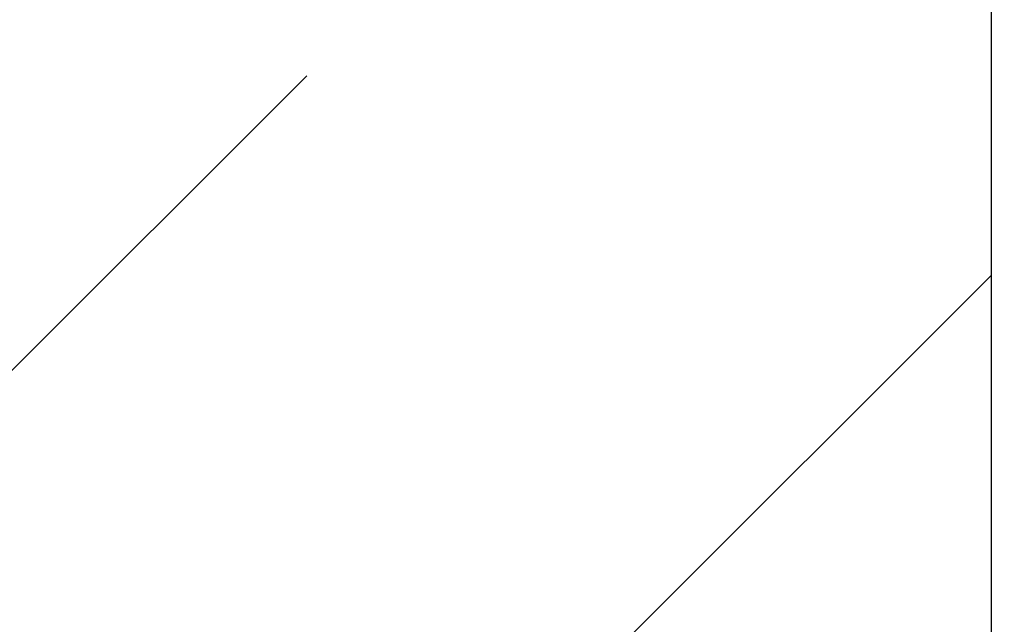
# Model space of a CAD drawing. Header units: millimetres. Extents: x -1777 to 1198744, y 17256 to 76241.
# Tile 120 of 201: x 128089 to 128339, y 52193 to 52347. Entities that reach past the tile are written whole.
import ezdxf

# ---------------------------------------------------------------- set-up
doc = ezdxf.new("R2010")
doc.units = ezdxf.units.MM
doc.layers.add('Beschriftung', color=7, linetype='Continuous', lineweight=9)
doc.styles.add('LBB3.5M1000', font='isocp.shx', dxfattribs={"height": 3.5})

msp = doc.modelspace()

# ---------------------------------------------------------------- hatches: boundary and pattern name
h = msp.add_hatch()
h.set_pattern_fill('ANSI33', color=256, scale=50)
h.set_pattern_definition([(45, (42400.1, 91172.18), (-224.5064, 224.5064), []), (45, (42624.6, 91172.18), (-224.5064, 224.5064), [158.75, -79.375])])
h.paths.add_polyline_path([(127935.59851, 51321.72172), (128335.59894, 51321.72172), (128335.59852, 52427.17352), (128324.58417, 52427.17604), (128324.58417, 52461.17604), (127935.59851, 52461.17604)])

# ---------------------------------------------------------------- linework, layer by layer
for p in [(128335.59894, 51321.72172), (128335.59855, 52283.88654)]:
    msp.add_line(p, (128335.59851, 52461.09452))

# ---------------------------------------------------------------- texts
at = {"layer": 'Beschriftung', "insert": (-641.05085, 52759.07674), "char_height": 500, "width": 7399.7669481, "attachment_point": 1, "style": 'LBB3.5M1000'}
msp.add_mtext('\\pi2004.5;{\\fArial|b0|i0|c0|p34;TOP VIEW\\P\\pi1431.8;\\fArial|b0|i1|c0|p34;DRAUFSICHT\\P\\pi64.583;\\fArial|b0|i0|c0|p34;\\H0.6x;(SECTION THROUGH PUMP HOUSE)\\P\\pi330.31;\\fArial|b0|i1|c0|p34;(SCHNITT DURCH PUMPENHAUS)}', dxfattribs=at)

doc.saveas('drawing.dxf')
